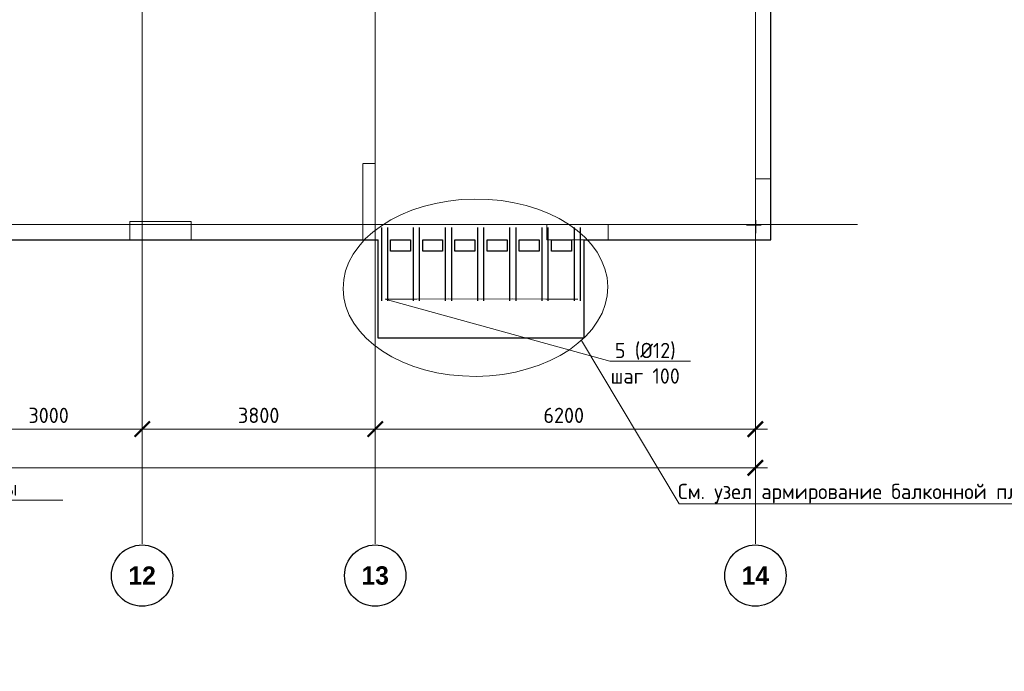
# Model space of a CAD drawing. Header units: millimetres. Extents: x -42044588 to 856694, y -806701 to 941911.
# Tile 202 of 256: x -66564 to -50508, y -289658 to -279022. Entities that reach past the tile are written whole.
import ezdxf
from ezdxf import colors
from ezdxf.entities.mleader import LeaderData, LeaderLine
from ezdxf.math import Vec2, Vec3

# ---------------------------------------------------------------- set-up
doc = ezdxf.new("R2010")
doc.units = ezdxf.units.MM
for name, pattern in [('______5', [1100, 800, -100, 100, -100]), ('DASHED', [7, 5, -2, 0]), ('осевая', [50.8, 31.75, -6.35, 6.35, -6.35])]:
    doc.linetypes.add(name, pattern=pattern)
for name, color, linetype, lineweight in [('907Сл Осевые', 1, 'Continuous', 0), ('RAZMER', 100, 'Continuous', 15), ('Оси', 40, '______5', 18), ('Перекрытие ж_бетон', 1, 'Continuous', 30), ('подоснова', 151, 'Continuous', 5), ('РАЗМЕРЫ', 1, 'Continuous', 9)]:
    doc.layers.add(name, color=color, linetype=linetype, lineweight=lineweight)
doc.layers.add('Колонна_ бетон', color=7, linetype='Continuous', lineweight=50, true_color=0xb4b496)
doc.styles.add('Century Gothic', font='GOTHIC.TTF')
doc.styles.add('GOST-2.304_Type-B', font='GOST_Common.ttf')
doc.styles.add('ГОСТ', font='GOST_Common.ttf')
doc.dimstyles.new('СПДС', dxfattribs={"dimscale": 100, "dimtxt": 2.5, "dimasz": 2, "dimexe": 1.25, "dimexo": 0, "dimtad": 1, "dimdec": 0, "dimrnd": 5, "dimtxsty": 'GOST-2.304_Type-B', "dimblk": 'ARCHTICK', "dimcen": 2.5, "dimdle": 2, "dimclrd": 1, "dimclre": 1, "dimclrt": 1, "dimadec": 0, "dimazin": 2, "dimtfac": 0.75, "dimtdec": 0, "dimtmove": 1, "dimatfit": 3, "dimfxl": 0, "dimtolj": 1, "dimarcsym": 0})

# ---------------------------------------------------------------- blocks, each defined once
blk = doc.blocks.new('_ArchTick')
at = {"color": 0, "linetype": 'ByBlock', "const_width": 0.15}
blk.add_lwpolyline([(-0.5, -0.5), (0.5, 0.5)], dxfattribs=at)
blk = doc.blocks.new('*D6710')
at = {"color": 1, "lineweight": -2, "transparency": 16777216}
for p, q in [((-85705, -346670), (-85705, -346545)), ((-38905, -346670), (-38905, -346545)), ((-85905, -346670), (-38705, -346670))]:
    blk.add_line(p, q, dxfattribs=at)
at = {"layer": 'DEFPOINTS', "color": 0, "transparency": 16777216}
for p in [(-85705, -346670), (-38905, -346670), (-38905, -346670)]:
    blk.add_point(p, dxfattribs=at)
at = {"color": 1, "lineweight": -2, "transparency": 16777216, "xscale": 250, "yscale": 250, "zscale": 250, "rotation": 180}
blk.add_blockref('_ArchTick', (-85705, -346670), dxfattribs=at)
at = {"color": 1, "lineweight": -2, "transparency": 16777216, "xscale": 250, "yscale": 250, "zscale": 250}
blk.add_blockref('_ArchTick', (-38905, -346670), dxfattribs=at)
at = {"color": 1, "transparency": 16777216, "insert": (-67487, -346445), "char_height": 250, "width": 104166.67, "attachment_point": 5, "style": 'GOST-2.304_Type-B'}
blk.add_mtext('\\A1;46800', dxfattribs=at)
blk = doc.blocks.new('NSY101')
at = {"color": 0, "linetype": 'ByBlock', "lineweight": -2}
blk.add_circle((0, 0), 50, dxfattribs=at)
blk = doc.blocks.new('СЛОЖНЫЙ_ОБЪЕКТ_39')
at = {"layer": 'Оси', "color": 16, "linetype": 'Continuous', "lineweight": 25, "transparency": 33554687, "xscale": 9.999999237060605, "yscale": 9.999999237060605, "zscale": 9.999999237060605}
blk.add_blockref('NSY101', (41513, -43009), dxfattribs=at)
at = {"layer": 'Оси', "color": 16, "linetype": 'Continuous', "lineweight": 25, "transparency": 33554687, "insert": (41513, -43009), "char_height": 300, "width": 620, "attachment_point": 5, "style": 'Century Gothic'}
blk.add_mtext('\\A1;{\\fCentury Gothic|i0|b1;\\H300.000000;\\W1.000000;\\C16;12}\\P', dxfattribs=at)
blk = doc.blocks.new('СЛОЖНЫЙ_ОБЪЕКТ_40')
at = {"layer": 'Оси', "color": 16, "linetype": 'Continuous', "lineweight": 25, "transparency": 33554687, "xscale": 9.999999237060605, "yscale": 9.999999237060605, "zscale": 9.999999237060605}
blk.add_blockref('NSY101', (45313, -43009), dxfattribs=at)
at = {"layer": 'Оси', "color": 16, "linetype": 'Continuous', "lineweight": 25, "transparency": 33554687, "insert": (45313, -43009), "char_height": 300, "width": 620, "attachment_point": 5, "style": 'Century Gothic'}
blk.add_mtext('\\A1;{\\fCentury Gothic|i0|b1;\\H300.000000;\\W1.000000;\\C16;13}\\P', dxfattribs=at)
blk = doc.blocks.new('СЛОЖНЫЙ_ОБЪЕКТ_41')
at = {"layer": 'Оси', "color": 16, "linetype": 'Continuous', "lineweight": 25, "transparency": 33554687, "xscale": 9.999999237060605, "yscale": 9.999999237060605, "zscale": 9.999999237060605}
blk.add_blockref('NSY101', (51513, -43009), dxfattribs=at)
at = {"layer": 'Оси', "color": 16, "linetype": 'Continuous', "lineweight": 25, "transparency": 33554687, "insert": (51513, -43009), "char_height": 300, "width": 620, "attachment_point": 5, "style": 'Century Gothic'}
blk.add_mtext('\\A1;{\\fCentury Gothic|i0|b1;\\H300.000000;\\W1.000000;\\C16;14}\\P', dxfattribs=at)
blk = doc.blocks.new('*D6726')
at = {"color": 1, "lineweight": -2, "transparency": 16777216}
for p, q in [((-51905, -346039), (-51905, -345914)), ((-48905, -346039), (-48905, -345914)), ((-52105, -346039), (-48705, -346039))]:
    blk.add_line(p, q, dxfattribs=at)
at = {"layer": 'DEFPOINTS', "color": 0, "transparency": 16777216}
for p in [(-51905, -346039), (-48905, -346039), (-48905, -346039)]:
    blk.add_point(p, dxfattribs=at)
at = {"color": 1, "lineweight": -2, "transparency": 16777216, "xscale": 250, "yscale": 250, "zscale": 250, "rotation": 180}
blk.add_blockref('_ArchTick', (-51905, -346039), dxfattribs=at)
at = {"color": 1, "lineweight": -2, "transparency": 16777216, "xscale": 250, "yscale": 250, "zscale": 250}
blk.add_blockref('_ArchTick', (-48905, -346039), dxfattribs=at)
at = {"color": 1, "transparency": 16777216, "insert": (-50430, -345814), "char_height": 250, "width": 83333.33, "attachment_point": 5, "style": 'GOST-2.304_Type-B'}
blk.add_mtext('\\A1;3000', dxfattribs=at)
blk = doc.blocks.new('*D6727')
at = {"color": 1, "lineweight": -2, "transparency": 16777216}
for p, q in [((-48904.71808, -346038.91005), (-48904.71808, -345913.91005)), ((-45104.71808, -346038.91005), (-45104.71808, -345913.91005)), ((-49104.71808, -346038.91005), (-44904.71808, -346038.91005))]:
    blk.add_line(p, q, dxfattribs=at)
at = {"layer": 'DEFPOINTS', "color": 0, "transparency": 16777216}
for p in [(-48904.71808, -346038.91005), (-45104.71808, -346038.91005), (-45104.71808, -346038.91005)]:
    blk.add_point(p, dxfattribs=at)
at = {"color": 1, "lineweight": -2, "transparency": 16777216, "xscale": 250, "yscale": 250, "zscale": 250, "rotation": 180}
blk.add_blockref('_ArchTick', (-48904.71808, -346038.91005), dxfattribs=at)
at = {"color": 1, "lineweight": -2, "transparency": 16777216, "xscale": 250, "yscale": 250, "zscale": 250}
blk.add_blockref('_ArchTick', (-45104.71808, -346038.91005), dxfattribs=at)
at = {"color": 1, "transparency": 16777216, "insert": (-47004.71808, -345813.91005), "char_height": 250, "width": 83333.3333333, "attachment_point": 5, "style": 'GOST-2.304_Type-B'}
blk.add_mtext('\\A1;3800', dxfattribs=at)
blk = doc.blocks.new('*D6728')
at = {"color": 1, "lineweight": -2, "transparency": 16777216}
for p, q in [((-45105, -346039), (-45105, -345914)), ((-38905, -346039), (-38905, -345914)), ((-45305, -346039), (-38705, -346039))]:
    blk.add_line(p, q, dxfattribs=at)
at = {"layer": 'DEFPOINTS', "color": 0, "transparency": 16777216}
for p in [(-45105, -346039), (-38905, -346039), (-38905, -346039)]:
    blk.add_point(p, dxfattribs=at)
at = {"color": 1, "lineweight": -2, "transparency": 16777216, "xscale": 250, "yscale": 250, "zscale": 250, "rotation": 180}
blk.add_blockref('_ArchTick', (-45105, -346039), dxfattribs=at)
at = {"color": 1, "lineweight": -2, "transparency": 16777216, "xscale": 250, "yscale": 250, "zscale": 250}
blk.add_blockref('_ArchTick', (-38905, -346039), dxfattribs=at)
at = {"color": 1, "transparency": 16777216, "insert": (-42030, -345814), "char_height": 250, "width": 83333.33, "attachment_point": 5, "style": 'GOST-2.304_Type-B'}
blk.add_mtext('\\A1;6200', dxfattribs=at)
blk = doc.blocks.new('подложка стн 1-го этажа')
at = {"layer": 'Колонна_ бетон', "color": 252, "linetype": 'DASHED', "lineweight": 0, "ltscale": 0.5, "true_color": 0x939598, "transparency": 33554687}
for p, q in [((45644, 9762, -200), (44644, 9762, -200)), ((44644, 9762, -200), (44644, 9462, -200)), ((45644, 9462, -200), (45644, 9762, -200)), ((54844, 9712, -200), (54844, 9712, -200)), ((45644, 9462, -200), (44644, 9462, -200)), ((55094, 9462, -200), (55094, 9462, -200))]:
    blk.add_line(p, q, dxfattribs=at)
for points, elevation in [([(48444, 10712), (48644, 10712), (48644, 9462), (48444, 9462)], -560), ([(54844, 10462), (55094, 10462), (55094, 9462), (54844, 9462)], -360), ([(51444, 9712), (52444, 9712), (52444, 9462), (51444, 9462)], -360)]:
    blk.add_lwpolyline(points, close=True, dxfattribs=dict(at, elevation=elevation))
blk = doc.blocks.new('_None')
blk = doc.blocks.new('блочина')
for p, q in [((150413, 50955), (150413, 50741)), ((150270, 50880), (150508, 50880))]:
    blk.add_line(p, q)
blk = doc.blocks.new('оси блок 2')
at = {"layer": 'Оси', "color": 16, "linetype": 'осевая', "lineweight": 0, "ltscale": 0.25, "transparency": 33554687}
for p, q in [((-48904.7, -322543), (-48904.7, -347914.1)), ((-45104.7, -322543), (-45104.7, -347914.1)), ((-38904.7, -322543), (-38904.7, -347914.1)), ((-89822.3, -342701.3), (-37238.5, -342701.3))]:
    blk.add_line(p, q, dxfattribs=at)
at = {"layer": 'Оси', "color": 16, "linetype": 'Continuous', "lineweight": 25, "transparency": 33554687}
for name in ['СЛОЖНЫЙ_ОБЪЕКТ_39', 'СЛОЖНЫЙ_ОБЪЕКТ_40', 'СЛОЖНЫЙ_ОБЪЕКТ_41']:
    blk.add_blockref(name, (-90418.2, -305420.5), dxfattribs=at)
for base, p1, p2, picture, middle in [((-48904.7, -346038.9), (-51904.7, -346038.9), (-48904.7, -346038.9), '*D6726', (-50429.9, -346038.9)), ((-45104.7, -346038.9), (-48904.7, -346038.9), (-45104.7, -346038.9), '*D6727', (-47004.7, -346038.9)), ((-38904.7, -346038.9), (-45104.7, -346038.9), (-38904.7, -346038.9), '*D6728', (-42029.9, -346038.9)), ((-38904.7, -346670.2), (-85704.7, -346670.2), (-38904.7, -346670.2), '*D6710', (-67487.3, -346670.2))]:
    dim = blk.add_linear_dim(base=base, p1=p1, p2=p2, dimstyle='СПДС', override={"dimgap": 1})
    dim.commit()
    dim.dimension.update_dxf_attribs({"geometry": picture, "text_midpoint": middle, "dimtype": 160})

msp = doc.modelspace()

# ---------------------------------------------------------------- linework, layer by layer
at = {"layer": '907Сл Осевые', "color": 4}
for p, q in [((-54722.661, -282367.42), (-54440.608, -282367.42)), ((-54566.485, -282280.534), (-54566.485, -282483.906))]:
    msp.add_line(p, q, dxfattribs=at)
at = {"layer": 'RAZMER', "lineweight": 30}
for points, elevation in [([(-60666.013, -282411.577), (-60666.054, -283611.577)], 0.125), ([(-60566.013, -282411.577), (-60566.054, -283611.577)], 0.125), ([(-60148.76, -282411.577), (-60148.802, -283611.577)], 0.107), ([(-60048.76, -282411.577), (-60048.802, -283611.577)], 0.107), ([(-59623.774, -282411.577), (-59623.815, -283611.577)], 0.125), ([(-59523.774, -282411.577), (-59523.815, -283611.577)], 0.125), ([(-59098.694, -282411.577), (-59098.736, -283611.577)], 0.036), ([(-58998.694, -282411.577), (-58998.736, -283611.577)], 0.036), ([(-58573.8, -282411.577), (-58573.842, -283611.577)], 0.16), ([(-58473.8, -282411.577), (-58473.842, -283611.577)], 0.16), ([(-58048.814, -282411.577), (-58048.855, -283611.577)], 0.178), ([(-57948.814, -282411.577), (-57948.855, -283611.577)], 0.178), ([(-57523.827, -282411.577), (-57523.869, -283611.577)], 0.107), ([(-57423.827, -282411.577), (-57423.869, -283611.577)], 0.107)]:
    msp.add_lwpolyline(points, dxfattribs=dict(at, elevation=elevation))
at = {"layer": 'Перекрытие ж_бетон'}
for p, q in [((-60716.405, -284217.402, -360), (-60716.405, -282617.403, -360)), ((-57366.405, -282617.403, -360), (-57366.405, -284217.402, -360)), ((-57366.405, -284217.402, -360), (-60716.405, -284217.402, -360))]:
    msp.add_line(p, q, dxfattribs=at)
at = {"layer": 'Перекрытие ж_бетон', "elevation": -360}
for points in [[(-57366.405, -282617.402), (-54316.405, -282617.402), (-54316.405, -265717.403), (-64366.405, -265717.403), (-64366.405, -265717.403), (-67716.405, -265717.403), (-67716.405, -265717.403), (-69516.405, -265717.403)], [(-74316.405, -282617.402), (-67666.405, -282617.402), (-67666.405, -282617.402), (-64316.865, -282617.402), (-64316.871, -282617.402), (-60716.405, -282617.402)]]:
    msp.add_lwpolyline(points, dxfattribs=at)
at = {"layer": 'Перекрытие ж_бетон'}
for points, elevation in [([(-60191.405, -282797.358), (-60516.405, -282797.358), (-60517.175, -282617.368), (-60192.175, -282617.368)], -360), ([(-59666.325, -282797.358), (-59991.325, -282797.358), (-59992.095, -282617.368), (-59667.095, -282617.368)], -360.089), ([(-59141.432, -282797.358), (-59466.432, -282797.358), (-59467.202, -282617.368), (-59142.202, -282617.368)], -359.982), ([(-58616.352, -282797.358), (-58941.352, -282797.358), (-58942.122, -282617.368), (-58617.122, -282617.368)], -360.071), ([(-58091.459, -282797.358), (-58416.459, -282797.358), (-58417.228, -282617.368), (-58092.228, -282617.368)], -360.071), ([(-57567.162, -282797.343), (-57892.242, -282797.393), (-57892.242, -282617.368), (-57567.242, -282617.368)], -359.929)]:
    msp.add_lwpolyline(points, close=True, dxfattribs=dict(at, elevation=elevation))
at = {"layer": 'РАЗМЕРЫ'}
msp.add_ellipse((-59131.839, -283396.379, -200), major_axis=(2157.988, 16.605), ratio=0.670490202, dxfattribs=at)

# ---------------------------------------------------------------- block references
for name, p in [('подложка стн 1-го этажа', (-109410.328, -292079.197, 200)), ('блочина', (-204979.119, -333247.553, 200))]:
    msp.add_blockref(name, p)
msp.add_blockref('оси блок 2', (-15661.687, 60333.919, -360), dxfattribs=at)

# ---------------------------------------------------------------- texts
at = {"ltscale": 100, "insert": (-134257.524, -279325.968), "char_height": 250, "attachment_point": 1, "style": 'ГОСТ'}
msp.add_mtext_dynamic_manual_height_columns('\\pi1250,t1750;1.^IПроизводство работ вести в строгом соответствии с требованиями СП 70.13330.2012 "Несущие и ограждающие конструкции" и проектом производства работ.{\\H1.83333x; }\\P2.^IПеред бетонированием арматуру и основание, на которую укладывается бетонная смесь, очистить от {\\H1.55556x; }ржавчины и грязи. {\\H1.64815x; }\\P3.^IБетонирование вести слоем на всю толщину  плит. Захватки при бетонировании должны быть отсечены {\\H1.61728x; }вертикальными швами. Бетон применять класса В25. Заполнителем для бетона служит щебень твердых пород, {\\H1.62757x; }наибольшая фракция щебня не должна превышать 40мм.{\\H1.62414x; }\\P4.^IВ процессе бетонирования обеспечить соблюдение защитных слоев и мест положения рабочей арматуры {\\H1.62529x; }согласно проекту. Материал фиксаторов для нижней арматуры фундаментных плит выбирается проектом производства {\\H1.6249x; }работ, исходя из конкретных возможностей строительной организации.{\\H1.62503x; }\\P5.^IПроектом принято соединение рабочих стержней арматуры монолитной плиты внахлестку (без сварки). {\\H1.72499x; }\\P6.^IСварные арматурные каркасы изготовить на заводе-изготовители. {\\H1.67917x; }\\P7.^IКрестообразные соединения стержней арматуры 1-го и 2-го рядов, а также 3-го и 4-го рядов между собой {\\H1.60694x; }выполнить вязкой отожженной проволокой диаметром 2,0-3,0 мм. Допускается применение специальных соединительных {\\H1.63102x; }элементов - пластмассовых или проволочных фиксаторов. Соединение арматуры допускается предусматривать не во всех {\\H1.62299x; }местах пересечения стержней арматуры. При этом должны быть связаны вязальной проволокой все пересечения стержней {\\H1.62567x; }в 2-х крайних рядах по периметру плит, остальные узлы могут быть соединены через узел в шахматном порядке (схему {\\H1.72478x; }вязки стержней см. на данном листе).{\\H1.77924x; }', width=18954.38214, gutter_width=12.5, heights=[0], dxfattribs=at)

# ---------------------------------------------------------------- leaders
at = {"layer": 'подоснова', "color": 2, "ltscale": 0.3}
ml = msp.add_multileader_mtext('Standard', dxfattribs=at)
ml.set_content('5 (%%C12)\\Pшаг 100', color=2, style='GOST-2.304_Type-B')
ml.set_leader_properties(color=256, linetype='ByLayer', lineweight=15)
ml.set_arrow_properties(name='NONE')
ml.build(insert=Vec2(0, 0))
ml.multileader.update_dxf_attribs({"text_left_attachment_type": 6, "text_right_attachment_type": 6, "dogleg_length": 0.1, "arrow_head_size": 18})
ctx = ml.context
ctx.base_point, ctx.char_height, ctx.arrow_head_size, ctx.landing_gap_size, ctx.plane_origin = Vec3(-56937.986, -284596.26, 720.018), 250, 18, 20, Vec3(-60440.364, -282876.372, 720.018)
ctx.left_attachment, ctx.right_attachment, ctx.text_align_type = 6, 6, 1
notes = []
notes.append((ctx, [(0, (1, 1, 0), (-56938.086, -284596.26, 720.018), (1, 0), 0.1, [(6, [(-57460.758, -283583.579, 720.018), (-57985.744, -283583.579, 720.018), (-58525.015, -283577.977, 720.018), (-59035.624, -283583.579, 720.018), (-59575.082, -283577.977, 720.018), (-60085.691, -283583.579, 720.018), (-60602.943, -283583.579, 720.018)], 0, [])])]))
ctx.mtext.insert, ctx.mtext.alignment, ctx.mtext.flow_direction = Vec3(-56362.683, -284296.26, 720.018), 2, 5
ml = msp.add_multileader_mtext('Standard', dxfattribs=at)
ml.set_content('\\pxi0.391,qc;{\\C80;См. узел армирование балконной плиты}', color=2, style='GOST-2.304_Type-B')
ml.set_leader_properties(color=256, linetype='ByLayer', lineweight=15)
ml.set_arrow_properties(name='NONE')
ml.build(insert=Vec2(0, 0))
ml.multileader.update_dxf_attribs({"text_left_attachment_type": 6, "text_right_attachment_type": 6, "dogleg_length": 0.1, "arrow_head_size": 18})
ctx = ml.context
ctx.base_point, ctx.char_height, ctx.arrow_head_size, ctx.landing_gap_size, ctx.plane_origin = Vec3(-72738.649, -286865.973, 160), 250, 18, 20, Vec3(-82759.297, -280883.535, 160)
ctx.left_attachment, ctx.right_attachment, ctx.text_align_type = 6, 6, 1
notes.append((ctx, [(0, (1, 1, 0), (-72738.749, -286865.973, 160), (1, 0), 0.1, [(0, [(-74335.795, -284200.521, 160)], 0, [])])]))
ctx.mtext.insert, ctx.mtext.alignment, ctx.mtext.flow_direction = Vec3(-69728.687, -286540.973, 160), 2, 5
ml = msp.add_multileader_mtext('Standard', dxfattribs=at)
ml.set_content('\\pxi0.391,qc;{\\C80;См. узел армирование балконной плиты}', color=2, style='GOST-2.304_Type-B')
ml.set_leader_properties(color=256, linetype='ByLayer', lineweight=15)
ml.set_arrow_properties(name='NONE')
ml.build(insert=Vec2(0, 0))
ml.multileader.update_dxf_attribs({"text_left_attachment_type": 6, "text_right_attachment_type": 6, "dogleg_length": 0.1, "arrow_head_size": 18})
ctx = ml.context
ctx.base_point, ctx.char_height, ctx.arrow_head_size, ctx.landing_gap_size, ctx.plane_origin = Vec3(-55807.678, -286922.162, 160), 250, 18, 20, Vec3(-65828.326, -280939.724, 160)
ctx.left_attachment, ctx.right_attachment, ctx.text_align_type = 6, 6, 1
notes.append((ctx, [(0, (1, 1, 0), (-55807.778, -286922.162, 160), (1, 0), 0.1, [(0, [(-57404.823, -284256.711, 160)], 0, [])])]))
ctx.mtext.insert, ctx.mtext.alignment, ctx.mtext.flow_direction = Vec3(-52797.716, -286597.162, 160), 2, 5
for ctx, leaders in notes:
    for number, flags, end, landing, length, lines in leaders:
        leader = LeaderData()
        leader.index, (leader.has_last_leader_line, leader.has_dogleg_vector, leader.attachment_direction) = number, flags
        leader.last_leader_point, leader.dogleg_vector, leader.dogleg_length = Vec3(end), Vec3(landing), length
        for number, points, colour, breaks in lines:
            line = LeaderLine()
            line.index, line.vertices, line.color, line.breaks = number, Vec3.list(points), colors.encode_raw_color(colour), breaks
            leader.lines.append(line)
        ctx.leaders.append(leader)

doc.saveas('drawing.dxf')
